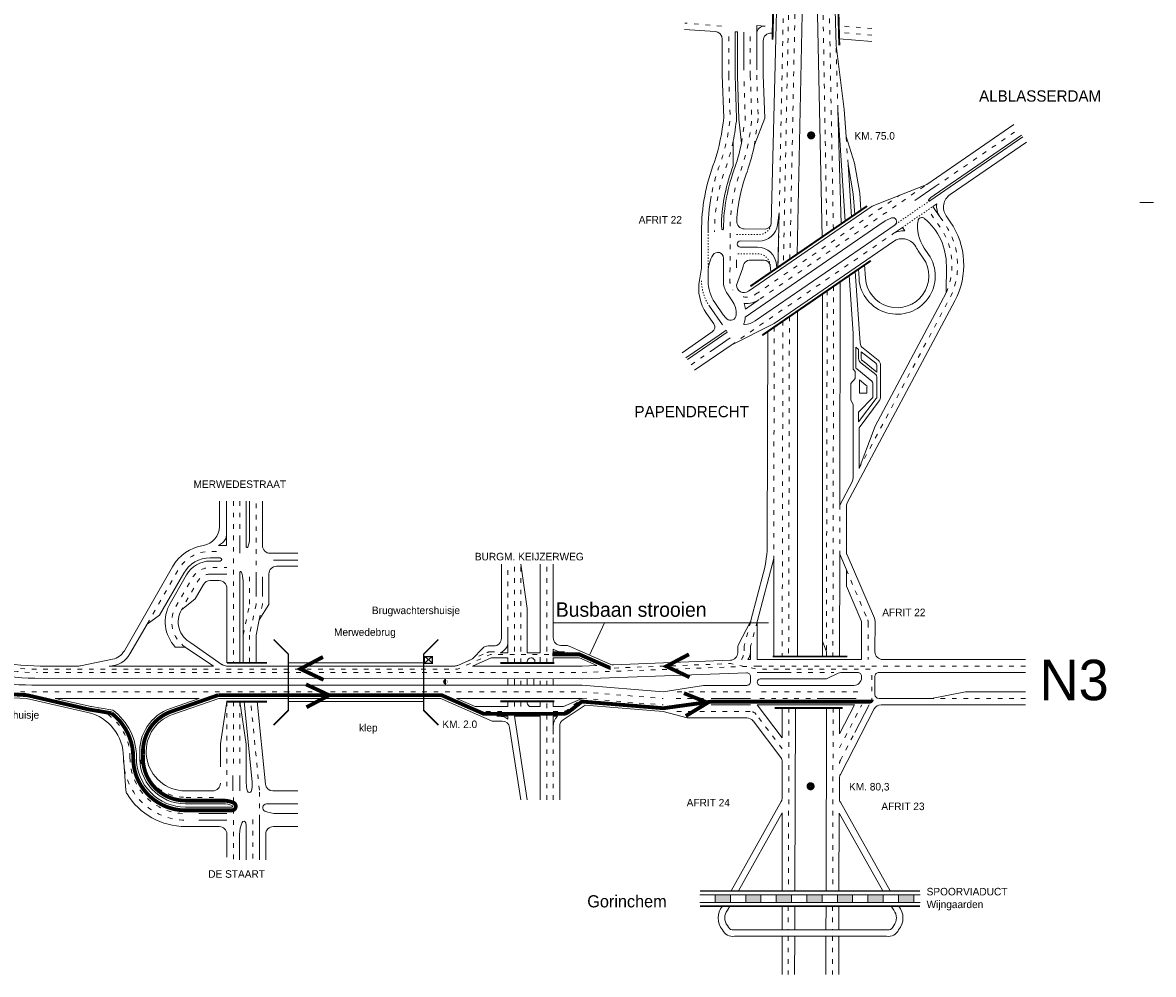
# Model space of a CAD drawing. Header units: metres. Extents: x 534 to 4683, y -2348 to -1526.
# Tile 5 of 6: x 4387 to 4683, y -2098 to -1849. Entities that reach past the tile are written whole.
import ezdxf

# ---------------------------------------------------------------- set-up
doc = ezdxf.new("R2010")
doc.units = ezdxf.units.M
doc.linetypes.add('ACAD_ISO03W100', pattern=[30, 12, -18])
doc.linetypes.add('DASHED2', pattern=[0.375, 0.25, -0.125])
for name, color, linetype, lineweight in [('Deelstreep 1-1', 8, 'DASHED2', 0), ('deelstrepen', 8, 'ACAD_ISO03W100', 0), ('Kader', 7, 'Continuous', 0), ('Kunstwerk', 7, 'Continuous', 0), ('RW-MARK', 7, 'Continuous', 0), ('Spoorweg solid', 7, 'Continuous', 0), ('Strooi NIET', 10, 'Continuous', 0), ('Strooi WEL', 90, 'Continuous', 0), ('Text', 7, 'Continuous', 0)]:
    doc.layers.add(name, color=color, linetype=linetype, lineweight=lineweight)

msp = doc.modelspace()

# ---------------------------------------------------------------- hatches: boundary and pattern name
at = {"layer": 'Spoorweg solid'}
h = msp.add_hatch(color=256, dxfattribs=at)
h.paths.add_polyline_path([(4572.16, -2077.35), (4568.16, -2077.35), (4568.16, -2079.35), (4572.16, -2079.35)])
h.paths.add_polyline_path([(4580.16, -2079.35), (4580.16, -2077.35), (4576.16, -2077.35), (4576.16, -2079.35)])
h.paths.add_polyline_path([(4584.16, -2077.35), (4584.16, -2079.35), (4588.16, -2079.35), (4588.16, -2077.35)])
h.paths.add_polyline_path([(4592.16, -2077.35), (4592.16, -2079.35), (4596.16, -2079.35), (4596.16, -2077.35)])
h.paths.add_polyline_path([(4600.16, -2077.35), (4600.16, -2079.35), (4604.16, -2079.35), (4604.16, -2077.35)])
h.paths.add_polyline_path([(4612.16, -2079.35), (4612.16, -2077.35), (4608.16, -2077.35), (4608.16, -2079.35)])
h.paths.add_polyline_path([(4616.16, -2077.35), (4616.16, -2079.35), (4620.16, -2079.35), (4620.16, -2077.35)])

# ---------------------------------------------------------------- linework, layer by layer
at = {"layer": 'Deelstreep 1-1', "linetype": 'ACAD_ISO03W100', "ltscale": 0.025}
for p, q in [((4624.35, -1895.48), (4615.26, -1901.73)), ((4617.22, -1902.44), (4625.16, -1896.98)), ((4566.31, -1903.6), (4566.31, -1914))]:
    msp.add_line(p, q, dxfattribs=at)
at = {"layer": 'Deelstreep 1-1', "linetype": 'ACAD_ISO03W100', "ltscale": 0.025, "flags": 128}
for points in [[(4573.77, -1904.34), (4579.55, -1904.34, 0.373797), (4582.81, -1901.5)], [(4582.56, -1912.35, 0.388632), (4579.27, -1909.34), (4573.74, -1909.34)]]:
    msp.add_lwpolyline(points, format="xyb", dxfattribs=at)
at = {"layer": 'Deelstreep 1-1', "linetype": 'ACAD_ISO03W100', "ltscale": 0.025}
msp.add_arc((4576.28, -1916.43), 11.7, 180, 214.5099, dxfattribs=at)
at = {"layer": 'deelstrepen', "linetype": 'ACAD_ISO03W100', "ltscale": 0.1}
for p, q in [((4587.54, -1837.85), (4586.03, -1911.93)), ((4587.73, -1910.76), (4589.23, -1837.85)), ((4596.26, -1837.85), (4597.43, -1904.09)), ((4599.12, -1902.92), (4597.93, -1837.85)), ((4586.09, -1841.67), (4584.64, -1912.88)), ((4569.8, -1849.71), (4560.24, -1848.91)), ((4609.23, -1850.34), (4600.53, -1849.61)), ((4571.71, -1862.63), (4571.71, -1851.2)), ((4577.36, -1862.64), (4577.36, -1851.29)), ((4609.23, -1852.04), (4600.58, -1851.31)), ((4600.28, -1871.64), (4599.82, -1854.74)), ((4579.06, -1862.58), (4579.43, -1873.89)), ((4602.95, -1885.95), (4602.45, -1878.58)), ((4579.95, -1921.2), (4623.58, -1891.21)), ((4578.75, -1919.97), (4616.46, -1894.04)), ((4597.5, -1919.03), (4597.29, -2014.91)), ((4599.19, -1917.86), (4598.99, -2014.91)), ((4585.9, -1927), (4585.71, -2014.91)), ((4587.6, -1925.83), (4587.4, -2014.91)), ((4583.63, -1928.56), (4583.49, -1989.18)), ((4561.84, -1938.46), (4566.95, -1934.94)), ((4441.96, -1974.22), (4441.96, -2016.56)), ((4443.66, -1974.22), (4443.66, -1983.86)), ((4447.9, -1994), (4447.9, -1974.22)), ((4513.86, -2008.46), (4513.86, -1990.71)), ((4515.56, -2016.6), (4515.56, -1990.71)), ((4517.25, -2016.6), (4517.25, -1990.71)), ((4524.03, -2016.6), (4524.03, -1990.71)), ((4446.2, -1994), (4446.2, -2001.28)), ((4447.9, -1998), (4447.9, -2001.28)), ((4449.59, -1998), (4449.59, -2001.28)), ((4444.51, -2009.28), (4446.2, -2001.28)), ((4447.9, -2001.28), (4446.2, -2009.28)), ((4448.73, -2005.28), (4449.59, -2001.28)), ((4579.16, -2005.71), (4577.45, -2012.23)), ((4446.2, -2009.28), (4446.2, -2016.56)), ((4500.77, -2017.23), (4508.39, -2013.86)), ((4509.2, -2013.69), (4510.4, -2013.69)), ((4529.49, -2013.86), (4531.67, -2014.82)), ((4456.37, -2019.1), (4390.68, -2019.1)), ((4533.32, -2019.1), (4579.14, -2017.4)), ((4649.4, -2017.4), (4579.14, -2017.4)), ((4589.55, -2019.1), (4599.28, -2019.1)), ((4517.25, -2022.45), (4517.25, -2020.7)), ((4522.34, -2022.45), (4522.34, -2020.7)), ((4524.03, -2022.45), (4524.03, -2020.71)), ((4533.32, -2024.19), (4554.54, -2025.92)), ((4577.44, -2024.19), (4556.54, -2024.19)), ((4440.27, -2026.73), (4440.27, -2050.13)), ((4443.66, -2026.73), (4443.66, -2044.13)), ((4448.79, -2049.97), (4446.51, -2026.73)), ((4517.25, -2028.05), (4517.25, -2026.68)), ((4524.03, -2052.45), (4524.03, -2026.68)), ((4533.32, -2025.88), (4554.54, -2027.61)), ((4565.14, -2025.88), (4556.54, -2025.88)), ((4565.14, -2027.61), (4556.54, -2027.61)), ((4605.09, -2025.88), (4579.14, -2025.88)), ((4587.48, -2028.38), (4587.35, -2076.35)), ((4599.06, -2028.38), (4598.93, -2076.35)), ((4600.72, -2038.85), (4606.55, -2027.59)), ((4508.12, -2029.31), (4513.86, -2029.31)), ((4577.32, -2029.3), (4556.54, -2029.3)), ((4585.72, -2039.08), (4578.91, -2030.1)), ((4525.73, -2052.45), (4525.73, -2035.67)), ((4600.96, -2042.08), (4604.71, -2034.84)), ((4436.79, -2051.83), (4429.43, -2051.83)), ((4448.79, -2057.63), (4448.79, -2049.97)), ((4447.1, -2057.63), (4447.1, -2068.18)), ((4587.3, -2080.35), (4587.29, -2086.55)), ((4598.89, -2080.35), (4598.88, -2086.55)), ((4587.29, -2088.22), (4587.26, -2098.22)), ((4598.87, -2088.22), (4598.85, -2098.22))]:
    msp.add_line(p, q, dxfattribs=at)
at = {"layer": 'deelstrepen', "linetype": 'ACAD_ISO03W100', "ltscale": 0.1, "flags": 128}
for points in [[(4571.71, -1862.63), (4572.08, -1873.8, -0.054066), (4569.68, -1885.21, 0.046747), (4567.13, -1894.25)], [(4577.36, -1862.64), (4577.73, -1873.94, -0.057357), (4575.05, -1887.01, 0.094673), (4572.06, -1903.49), (4572.06, -1908.64), (4572.03, -1916.03), (4572.03, -1916.85, 0.126781), (4572.77, -1918.86)], [(4572.86, -1879.88, -0.027372), (4571.29, -1885.78, 0.093929), (4568.01, -1903.59)], [(4628.67, -1919.57, 0.271904), (4626.65, -1901.8), (4623.92, -1897.83)], [(4605.86, -1965.65), (4629.99, -1920.27, 0.265246), (4628.07, -1901.19), (4627.04, -1899.7)], [(4419.36, -2006.42), (4427.49, -1992.23, -0.268837), (4435.91, -1987.35), (4438.1, -1987.35)], [(4429.37, -2012.46, -0.393623), (4426.89, -2001.84), (4431.18, -1994.35, -0.268837), (4435.91, -1991.6), (4440.27, -1991.6)], [(4435.91, -1993.3, 0.268837), (4432.65, -1995.19), (4428.36, -2002.68)], [(4456.37, -2024.19), (4388.49, -2024.19, -0.11557), (4361.85, -2017.94)], [(4525.73, -2029.35), (4528.24, -2029.35, 0.168762), (4529.48, -2028.92), (4533.32, -2025.88)]]:
    msp.add_lwpolyline(points, format="xyb", dxfattribs=at)
for points in [[(4575.07, -1880.35), (4576.04, -1874), (4575.67, -1862.69)], [(4579.43, -1873.89), (4578.45, -1880.79)], [(4625.81, -1891.73), (4647.4, -1876.89)], [(4572.38, -1933.27), (4579.19, -1928.58), (4614.63, -1904.22)], [(4531.63, -2019.1), (4480.04, -2019.1), (4454.68, -2019.1)], [(4531.63, -2024.19), (4480.04, -2024.19), (4454.68, -2024.19)], [(4605.53, -2024.19), (4579.14, -2024.19)], [(4441.96, -2026.73), (4441.96, -2044.13)], [(4649.4, -2025.89), (4624.78, -2025.89)], [(4441.96, -2051.83), (4441.96, -2068.18)]]:
    msp.add_lwpolyline(points, dxfattribs=at)
at = {"layer": 'deelstrepen', "linetype": 'ACAD_ISO03W100', "ltscale": 0.1}
msp.add_lwpolyline([(4600.78, -1975.21), (4600.77, -1988.09)], dxfattribs=at)
for points in [[(4602.52, -1992.16), (4608.11, -2005.33, -0.10082), (4608.27, -2006.12), (4608.26, -2015.71)], [(4577.47, -2005.71), (4575.76, -2012.23), (4575.75, -2013.41, -0.15414), (4575.02, -2015.71)], [(4404.26, -2027.94, -0.351626), (4414.88, -2041.41, 0.416706), (4429.43, -2056.08)]]:
    msp.add_lwpolyline(points, format="xyb", dxfattribs=at)
for centre, radius, start, end in [((4576.31, -1916.43), 4.3, 258.6849, 304.5099), ((4390.68, -1959.1), 60, 243.9197, 270), ((4509.2, -2015.69), 2, 90, 113.8704), ((4577.32, -2031.3), 2, 37.1511, 90), ((4429.43, -2039.83), 12, 175.9381, 270), ((4429.43, -2041.53), 16.25, 179.5129, 270), ((4602.74, -2043), 2, 152.6347, 179.7665)]:
    msp.add_arc(centre, radius, start, end, dxfattribs=at)
at = {"layer": 'Kader', "color": 253}
msp.add_line((4679.4, -1895.93), (4682.93, -1895.93), dxfattribs=at)
at = {"layer": 'Kunstwerk'}
for p, q in [((4456.37, -2016.56), (4491.8, -2016.56)), ((4456.37, -2026.73), (4491.8, -2026.73))]:
    msp.add_line(p, q, dxfattribs=at)
for points, const_width in [([(4583.49, -1840.5), (4583.17, -1853.26)], 0.5), ([(4600.35, -1842.78), (4600.67, -1854.72)], 0.5), ([(4577.39, -1917.87), (4607.95, -1896.85)], 0.5), ([(4580.47, -1930.73), (4608.92, -1911.17)], 0.5), ([(4452.5, -2032.86), (4456.37, -2028.99), (4456.37, -2014.3), (4452.5, -2010.43)], 0.4), ([(4495.67, -2010.43), (4491.8, -2014.3), (4491.8, -2028.99), (4495.67, -2032.86)], 0.4), ([(4440.27, -2016.56), (4450.74, -2016.56)], 0.5), ([(4511.86, -2016.6), (4526.03, -2016.6)], 0.5), ([(4602.74, -2014.91), (4583.2, -2014.91)], 0.5), ([(4450.74, -2026.73), (4440.12, -2026.73)], 0.5), ([(4511.86, -2026.68), (4526.03, -2026.68)], 0.5), ([(4601.57, -2028.38), (4583.72, -2028.38)], 0.5), ([(4564.16, -2080.35), (4621.81, -2080.35)], 0.4)]:
    msp.add_lwpolyline(points, dxfattribs=dict(at, const_width=const_width))
msp.add_lwpolyline([(4564.16, -2076.35, 0.4, 0.4, 0), (4621.81, -2076.35, 0.4, 0.4, 0)], format="xyseb", dxfattribs=at)
at = {"layer": 'RW-MARK'}
for p, q in [((4584.41, -1837.85), (4582.81, -1901.5)), ((4568.15, -1851.12), (4560.13, -1850.6)), ((4581.22, -1849.69), (4579.06, -1849.51)), ((4579.06, -1861.11), (4579.06, -1849.51)), ((4570.02, -1862.63), (4570.02, -1853.12)), ((4573.41, -1862.64), (4573.41, -1851.23)), ((4573.41, -1851.23), (4573.97, -1851.23)), ((4573.97, -1862.75), (4573.97, -1851.23)), ((4575.67, -1861.22), (4575.67, -1851.3)), ((4580.75, -1862.52), (4580.75, -1853.53)), ((4583.21, -1851.56), (4582.92, -1851.53)), ((4609.23, -1853.74), (4600.62, -1853.02)), ((4570.02, -1862.57), (4570.4, -1873.69)), ((4573.97, -1862.75), (4574.34, -1874.06)), ((4580.75, -1862.52), (4581.13, -1873.83)), ((4575.07, -1880.35), (4574.34, -1874.06)), ((4581.13, -1873.83), (4578.45, -1880.79)), ((4572.9, -1886.3), (4572.86, -1879.88)), ((4624.35, -1895.48), (4648.72, -1878.72)), ((4625.5, -1894), (4648.39, -1878.26)), ((4629.7, -1893.86), (4649.71, -1880.1)), ((4623.58, -1891.2), (4609.32, -1896.89)), ((4625.81, -1891.73), (4620.44, -1895.42)), ((4576.86, -1919.2), (4609.32, -1896.89)), ((4625.16, -1896.98), (4626.2, -1896.27)), ((4627.04, -1899.7), (4625.16, -1896.98)), ((4584.5, -1901.74), (4584.93, -1898.64)), ((4584.93, -1898.64), (4584.56, -1912.94)), ((4629.73, -1900.96), (4628.67, -1899.42)), ((4564.58, -1903.59), (4564.58, -1913.16)), ((4581.23, -1902.88), (4575.79, -1902.84)), ((4578.63, -1926.91), (4615.26, -1901.73)), ((4614.63, -1904.22), (4617.22, -1902.44)), ((4617.85, -1903.35), (4617.22, -1902.44)), ((4574.73, -1906), (4579.55, -1906.04)), ((4583.63, -1927.59), (4614.89, -1906.1)), ((4620.44, -1907.12), (4620.75, -1907.57)), ((4579.27, -1907.64), (4574.73, -1907.6)), ((4564.58, -1913.16), (4564.02, -1916.31)), ((4570.33, -1910.49), (4570.33, -1916.97)), ((4573.73, -1917.55), (4575.43, -1913)), ((4577.43, -1911), (4580.96, -1911.04)), ((4582.56, -1912.35), (4582.72, -1914.2)), ((4584.25, -1912.2), (4584.33, -1913.09)), ((4628.67, -1919.57), (4628.72, -1912.5)), ((4566.31, -1914), (4566.31, -1916.47)), ((4600.89, -1916.69), (4600.77, -1975.23)), ((4568.05, -1922.11), (4570.29, -1925.37)), ((4571.37, -1919.82), (4572.64, -1921.68)), ((4579.71, -1921.37), (4576.11, -1923.84)), ((4596.23, -1919.89), (4596.23, -2014.91)), ((4630.93, -1921.71), (4602.77, -1974.66)), ((4610.05, -1954.58), (4628.67, -1919.57)), ((4565.9, -1924.99), (4567.79, -1927.74)), ((4566.64, -1923.06), (4570.04, -1928.01)), ((4589.73, -1924.36), (4589.73, -2014.91)), ((4583.63, -1927.59), (4572.38, -1933.27)), ((4559.48, -1935.28), (4567.41, -1929.83)), ((4560.88, -1937.05), (4571.32, -1929.87)), ((4571.01, -1929.41), (4571.32, -1929.87)), ((4581.93, -1929.73), (4581.8, -1985.35)), ((4604.26, -1939.6), (4604.26, -1930.26)), ((4562.77, -1939.87), (4572.38, -1933.27)), ((4566.95, -1934.94), (4572.06, -1931.43)), ((4604.96, -1938.99), (4604.96, -1933.87)), ((4605.73, -1934.48), (4604.96, -1933.87)), ((4605.73, -1936.81), (4605.73, -1934.48)), ((4610.23, -1938.03), (4606.44, -1935.03)), ((4606.44, -1936.81), (4606.44, -1935.03)), ((4604.26, -1939.6), (4604.79, -1940.2)), ((4609.2, -1942.74), (4605.23, -1939.54)), ((4610.23, -1941.04), (4606.27, -1937.91)), ((4610.49, -1940.35), (4606.71, -1937.36)), ((4610.49, -1938.58), (4610.49, -1940.35)), ((4611.48, -1938.58), (4611.48, -1946.85)), ((4603.67, -1943.37), (4604.79, -1942.09)), ((4604.79, -1940.2), (4604.79, -1942.09)), ((4605.95, -1945.87), (4605.95, -1942.42)), ((4607.66, -1943.76), (4605.95, -1942.42)), ((4610.49, -1941.59), (4610.49, -1946.85)), ((4603.67, -1947.7), (4603.67, -1943.37)), ((4607.92, -1944.32), (4607.92, -1945.87)), ((4609.47, -1943.29), (4609.47, -1947.06)), ((4604.26, -1948.86), (4603.67, -1947.7)), ((4609.47, -1947.06), (4605.73, -1950.84)), ((4610.36, -1947.27), (4605.73, -1953.43)), ((4611.15, -1947.86), (4605.86, -1955.01)), ((4607.92, -1945.87), (4605.95, -1945.87)), ((4611.15, -1947.86), (4606.38, -1954.31)), ((4604.26, -1968.16), (4604.26, -1948.86)), ((4605.73, -1950.84), (4605.73, -1953.43)), ((4605.86, -1965.65), (4610.05, -1954.58)), ((4605.86, -1955.01), (4605.86, -1965.65)), ((4600.77, -1975.23), (4604.03, -1969.1)), ((4440.14, -1985.78), (4440.14, -1974.22)), ((4445.35, -1974.22), (4445.35, -1986.14)), ((4446.2, -1974.22), (4446.2, -1983.9)), ((4449.59, -1985.86), (4449.59, -1974.22)), ((4602.53, -1975.6), (4602.52, -1987.46)), ((4443.66, -1983.86), (4443.66, -1987.86)), ((4438.1, -1985.78), (4440.14, -1985.78)), ((4451.59, -1987.86), (4458.85, -1987.86)), ((4452.47, -1989.62), (4458.85, -1989.62)), ((4583.49, -1989.18), (4579.23, -2005.46)), ((4583.49, -1989.18), (4583.49, -2014.91)), ((4600.77, -1988.09), (4600.75, -2014.91)), ((4600.77, -1988.09), (4602.52, -1992.16)), ((4602.69, -1988.25), (4609.86, -2004.9)), ((4443.66, -1992.81), (4443.66, -2016.56)), ((4453.29, -1991.26), (4458.85, -1991.26)), ((4512.16, -2010.14), (4512.16, -1990.71)), ((4517.25, -1990.71), (4518.95, -2002.33)), ((4522.34, -2013.95), (4522.34, -1990.71)), ((4525.73, -2009.99), (4525.73, -1990.71)), ((4580.82, -1992.89), (4577.52, -2005.49)), ((4602.52, -1992.16), (4602.52, -1996.45)), ((4435.91, -1993.3), (4440.27, -1993.3)), ((4444.51, -1995.05), (4444.51, -2016.56)), ((4447.9, -1998), (4447.9, -1994)), ((4449.59, -1998), (4449.59, -1994)), ((4451.29, -1993.26), (4451.29, -2001.28)), ((4602.52, -1996.45), (4606.35, -2005.33)), ((4428.36, -2002.68), (4431.98, -1999.78)), ((4448.73, -2005.28), (4451.29, -2001.28)), ((4422.66, -2004.08), (4419.36, -2006.42)), ((4518.95, -2013.95), (4518.95, -2002.33)), ((4447.9, -2009.28), (4448.73, -2005.28)), ((4577.36, -2005.91), (4574.29, -2011.8)), ((4579.16, -2005.96), (4579.14, -2015.71)), ((4606.51, -2006.12), (4606.5, -2015.71)), ((4610.03, -2005.69), (4610.02, -2013.71)), ((4447.9, -2009.28), (4447.9, -2016.56)), ((4513.86, -2008.46), (4513.86, -2013.95)), ((4596.23, -2010.93), (4597.35, -2013.7)), ((4429.37, -2012.46), (4426.76, -2012.46)), ((4429.37, -2012.46), (4436.74, -2017.4)), ((4430.8, -2011.34), (4439.07, -2017.05)), ((4504.58, -2015.55), (4507.27, -2012.75)), ((4508.71, -2012.14), (4510.16, -2012.14)), ((4525.73, -2013.69), (4525.73, -2012.96)), ((4528.68, -2013.69), (4525.73, -2013.69)), ((4529.07, -2011.99), (4527.73, -2011.99)), ((4540.63, -2016.92), (4529.88, -2012.16)), ((4574.06, -2012.72), (4574.06, -2013.92)), ((4577.45, -2012.23), (4577.44, -2015.71)), ((4597.35, -2013.7), (4597.35, -2014.91)), ((4401.94, -2017.36), (4410.35, -2015.61)), ((4493.88, -2015.12), (4492.09, -2016.56)), ((4493.93, -2016.49), (4492.18, -2015.03)), ((4504.58, -2015.55), (4500.77, -2017.23)), ((4511.82, -2013.95), (4513.86, -2013.95)), ((4513.86, -2016.6), (4513.86, -2015.24)), ((4518.95, -2013.95), (4522.34, -2013.95)), ((4518.95, -2016.6), (4518.95, -2016.24)), ((4522.34, -2016.86), (4522.34, -2015.12)), ((4525.73, -2016.6), (4525.73, -2015.24)), ((4541.52, -2017.09), (4572.13, -2015.91)), ((4577.44, -2015.71), (4576.72, -2015.71)), ((4606.5, -2015.71), (4579.14, -2015.71)), ((4649.4, -2015.71), (4612.02, -2015.71)), ((4401.51, -2017.4), (4391.4, -2017.4)), ((4436.74, -2017.4), (4409.42, -2017.4)), ((4491.8, -2017.4), (4440.21, -2017.4)), ((4499.96, -2017.4), (4491.8, -2017.4)), ((4533.28, -2017.4), (4504.57, -2017.4)), ((4576.41, -2019.2), (4533.31, -2020.72)), ((4533.36, -2017.4), (4537.19, -2017.26)), ((4579.14, -2019.1), (4588.06, -2019.1)), ((4649.4, -2019.14), (4611.02, -2019.1)), ((4491.8, -2022.44), (4389.22, -2022.39)), ((4491.8, -2020.68), (4389.95, -2020.57)), ((4533.24, -2020.72), (4491.8, -2020.68)), ((4533.33, -2022.46), (4491.8, -2022.44)), ((4513.86, -2022.45), (4513.86, -2020.7)), ((4515.56, -2022.45), (4515.56, -2020.7)), ((4518.95, -2022.45), (4518.95, -2020.7)), ((4520.64, -2022.45), (4520.64, -2020.7)), ((4525.73, -2022.45), (4525.73, -2020.71)), ((4533.32, -2022.45), (4554.54, -2024.19)), ((4554.54, -2024.19), (4565.14, -2022.47)), ((4576.44, -2022.48), (4565.14, -2022.47)), ((4577.44, -2020.2), (4577.44, -2021.48)), ((4597.35, -2020.77), (4579.96, -2020.75)), ((4604.5, -2022.48), (4579.96, -2022.47)), ((4610.02, -2020.1), (4610.02, -2024.88)), ((4624.82, -2025.88), (4633.74, -2024.19)), ((4633.74, -2024.19), (4649.4, -2024.19)), ((4387.77, -2025.88), (4403.88, -2029.6)), ((4432.98, -2025.88), (4395.33, -2025.88)), ((4426.03, -2030.11), (4438.13, -2025.88)), ((4491.8, -2025.88), (4438.13, -2025.88)), ((4438.57, -2037.83), (4440.27, -2026.73)), ((4443.66, -2026.73), (4445.35, -2037.92)), ((4446.87, -2047.8), (4444.8, -2026.73)), ((4450.34, -2048.33), (4448.22, -2026.73)), ((4495.86, -2025.88), (4491.8, -2025.88)), ((4496.67, -2026.05), (4509.72, -2031.83)), ((4500.38, -2025.88), (4505.27, -2028.05)), ((4533.32, -2025.88), (4500.38, -2025.88)), ((4505.27, -2028.05), (4513.86, -2028.05)), ((4513.86, -2028.05), (4513.86, -2026.68)), ((4515.56, -2028.05), (4515.56, -2026.68)), ((4518.95, -2027.05), (4518.95, -2026.68)), ((4522.34, -2028.05), (4519.95, -2028.05)), ((4525.73, -2028.05), (4525.73, -2026.68)), ((4528.32, -2031.52), (4534.13, -2027.64)), ((4533.32, -2025.88), (4528.43, -2028.05)), ((4534.13, -2027.64), (4554.54, -2029.31)), ((4567.14, -2025.9), (4577.44, -2025.9)), ((4567.14, -2027.61), (4577.44, -2027.61)), ((4585.72, -2036.26), (4579.14, -2027.58)), ((4604.64, -2027.58), (4579.14, -2027.58)), ((4585.72, -2036.26), (4585.72, -2028.38)), ((4589.17, -2028.38), (4589.04, -2076.35)), ((4596.2, -2025.88), (4605.09, -2025.88)), ((4597.36, -2028.38), (4597.24, -2076.35)), ((4600.69, -2035.21), (4604.64, -2027.58)), ((4600.69, -2028.38), (4600.69, -2035.21)), ((4600.95, -2045.81), (4609.82, -2028.66)), ((4604.71, -2034.84), (4608.46, -2027.6)), ((4611.02, -2025.88), (4624.82, -2025.88)), ((4649.4, -2027.58), (4611.6, -2027.58)), ((4510.97, -2030.57), (4513.86, -2030.57)), ((4513.86, -2030.57), (4513.86, -2031.3)), ((4515.56, -2030.57), (4522.34, -2030.57)), ((4515.56, -2030.57), (4518.95, -2052.45)), ((4522.34, -2052.45), (4522.34, -2030.57)), ((4554.54, -2029.31), (4560.84, -2031)), ((4576.47, -2031), (4560.84, -2031)), ((4509.72, -2031.83), (4512.34, -2031.83)), ((4514.32, -2033.52), (4517.25, -2052.45)), ((4522.34, -2051.23), (4522.34, -2031.87)), ((4527.43, -2052.45), (4527.43, -2033.18)), ((4585.32, -2041.36), (4578.07, -2031.79)), ((4445.35, -2037.92), (4445.35, -2048.08)), ((4413.18, -2041.4), (4413.83, -2050)), ((4585.72, -2051.92), (4585.72, -2042.57)), ((4441.83, -2046.13), (4441.83, -2050.13)), ((4443.66, -2046.13), (4443.66, -2050.13)), ((4600.7, -2052.12), (4600.72, -2046.72)), ((4436.57, -2050.13), (4429.43, -2050.13)), ((4458.85, -2050.13), (4452.33, -2050.13)), ((4450.63, -2053.53), (4458.85, -2053.53)), ((4572.31, -2076.35), (4585.46, -2052.9)), ((4613.99, -2076.35), (4600.96, -2053.11)), ((4440.27, -2056.08), (4432.91, -2056.08)), ((4440.27, -2057.78), (4432.91, -2057.78)), ((4448.79, -2057.63), (4448.79, -2068.18)), ((4453.35, -2056.08), (4458.85, -2056.08)), ((4585.71, -2055.92), (4585.71, -2076.35)), ((4600.64, -2056), (4600.59, -2076.35)), ((4438.27, -2059.48), (4429.43, -2059.48)), ((4445.3, -2059.53), (4445.3, -2068.18)), ((4452.44, -2059.48), (4458.85, -2059.48)), ((4443.61, -2061.53), (4443.61, -2068.18)), ((4450.44, -2061.48), (4450.44, -2068.18)), ((4568.16, -2077.35), (4568.16, -2079.35)), ((4572.16, -2077.35), (4572.16, -2079.35)), ((4576.16, -2077.35), (4576.16, -2079.35)), ((4580.16, -2077.35), (4580.16, -2079.35)), ((4584.16, -2077.35), (4584.16, -2079.35)), ((4588.16, -2077.35), (4588.16, -2079.35)), ((4592.16, -2077.35), (4592.16, -2079.35)), ((4596.16, -2077.35), (4596.16, -2079.35)), ((4600.16, -2077.35), (4600.16, -2079.35)), ((4604.16, -2077.35), (4604.16, -2079.35)), ((4608.16, -2077.35), (4608.16, -2079.35)), ((4612.16, -2077.35), (4612.16, -2079.35)), ((4616.16, -2077.35), (4616.16, -2079.35)), ((4620.16, -2077.35), (4620.16, -2079.35)), ((4585.7, -2080.35), (4585.7, -2086.55)), ((4589, -2080.35), (4588.98, -2086.55)), ((4597.19, -2080.35), (4597.18, -2086.55)), ((4600.59, -2080.35), (4600.57, -2086.55)), ((4613.31, -2086.55), (4572.99, -2086.55)), ((4613.04, -2088.22), (4573.26, -2088.22)), ((4585.7, -2088.22), (4585.7, -2098.22)), ((4588.98, -2088.22), (4588.96, -2098.22)), ((4597.18, -2088.22), (4597.16, -2098.22)), ((4600.57, -2088.22), (4600.55, -2098.22))]:
    msp.add_line(p, q, dxfattribs=at)
at = {"layer": 'RW-MARK', "linetype": 'ACAD_ISO03W100', "ltscale": 0.35}
msp.add_line((4573.73, -1910.96), (4573.73, -1913), dxfattribs=at)
at = {"layer": 'RW-MARK', "linetype": 'ACAD_ISO03W100', "ltscale": 0.5}
for p, q in [((4522.34, -2028.05), (4522.34, -2026.68)), ((4528.43, -2028.05), (4525.73, -2028.05)), ((4525.73, -2030.57), (4526.86, -2030.57)), ((4525.73, -2030.57), (4525.73, -2035.29)), ((4438.57, -2037.83), (4438.57, -2048.13)), ((4440.27, -2061.48), (4440.27, -2068.18))]:
    msp.add_line(p, q, dxfattribs=at)
at = {"layer": 'RW-MARK', "flags": 128}
for points in [[(4573.41, -1862.64), (4573.78, -1873.85, -0.027372), (4572.86, -1879.88)], [(4567.13, -1894.25, 0.046747), (4566.31, -1903.6)]]:
    msp.add_lwpolyline(points, format="xyb", dxfattribs=at)
for points in [[(4623.58, -1891.21), (4646.41, -1875.51)], [(4576.05, -1925.95), (4612.2, -1901.09)], [(4560.5, -1936.63), (4569.18, -1930.66), (4571.01, -1929.41)]]:
    msp.add_lwpolyline(points, dxfattribs=at)
at = {"layer": 'RW-MARK'}
for points in [[(4410.35, -2015.61, 0.214593), (4413.41, -2013.39), (4426.02, -1991.39, -0.22663), (4434.1, -1985.8, 0.368361), (4438.31, -1980.86), (4438.31, -1974.22)], [(4422.66, -2004.08), (4428.97, -1993.08, -0.268837), (4435.91, -1989.05), (4438.51, -1989.05)], [(4425.41, -2000.99), (4429.7, -1993.5, -0.268837), (4435.91, -1989.9), (4438.51, -1989.9)], [(4431.98, -1999.78), (4434.13, -1996.04, -0.268837), (4435.91, -1995), (4438.27, -1995, -0.414214), (4440.27, -1997), (4440.27, -2016.56)], [(4409.42, -2017.4, 0.268837), (4414.88, -2014.24), (4419.36, -2006.42)], [(4606.5, -2020.48), (4606.5, -2020.1, 0.414214), (4605.5, -2019.1), (4601.11, -2019.1, 0.115071), (4600.4, -2019.27), (4597.35, -2020.77)], [(4432.98, -2025.88), (4425.47, -2028.51, 0.338468), (4417.46, -2040.68, 0.435133), (4429.43, -2053.53), (4439.3, -2053.53, -0.099454), (4441.62, -2054, -0.819085), (4441.54, -2054.38), (4429.43, -2054.38, -0.416706), (4416.58, -2041.42, 0.238318), (4410.42, -2028.97), (4404.26, -2027.94), (4395.33, -2025.88)], [(4573.26, -2088.22, -0.340206), (4570.09, -2086.51, -0.36489), (4570.07, -2080.35)], [(4572.99, -2086.55, -0.340206), (4571.64, -2085.82), (4571.39, -2085.42, -0.36489), (4571.37, -2081.43), (4572.01, -2080.35)], [(4613.04, -2088.22, 0.340206), (4616.21, -2086.51, 0.36489), (4616.23, -2080.35)], [(4613.31, -2086.55, 0.340206), (4614.66, -2085.82), (4614.91, -2085.42, 0.36489), (4614.93, -2081.43), (4614.29, -2080.35)]]:
    msp.add_lwpolyline(points, format="xyb", dxfattribs=at)
at = {"layer": 'RW-MARK', "const_width": 0.339, "flags": 128}
msp.add_lwpolyline([(4492.01, -2016.7), (4494.1, -2016.7), (4494.1, -2014.92), (4492.01, -2014.92)], close=True, dxfattribs=at)
at = {"layer": 'RW-MARK'}
for points in [[(4504.57, -2017.4), (4509.46, -2015.24), (4513.86, -2015.24)], [(4537.19, -2017.26), (4532.63, -2015.24), (4525.73, -2015.24)], [(4574.25, -2076.35), (4585.71, -2055.92)], [(4612.05, -2076.35), (4600.64, -2056)], [(4564.16, -2077.35), (4621.81, -2077.35)], [(4564.16, -2079.35), (4621.81, -2079.35)]]:
    msp.add_lwpolyline(points, dxfattribs=at)
for centre, radius, start, end in [((4581.06, -1851.68), 2, 85.2069, 180), ((4568.02, -1853.12), 2, 0, 86.2592), ((4582.75, -1853.53), 2, 85.2069, 180), ((4516.58, -1868.45), 54.07, 341.8954, 354.4386), ((4518.28, -1868.45), 58.02, 341.8954, 348.167), ((4520.46, -1869.03), 59.17, 341.7763, 348.5333), ((4614.91, -1903.42), 50.33, 158.8338, 180.1906), ((4616.63, -1903.15), 46.86, 158.9365, 177.8333), ((4616.65, -1903.15), 46.32, 158.9079, 179.638), ((4616.65, -1903.15), 42.93, 158.9079, 176.7649), ((4624.23, -1895.32), 0.2, 135.0444, 304.5099), ((4631.17, -1902.24), 10, 124.5099, 135.0444), ((4631.97, -1897.15), 4, 124.5099, 214.596), ((4631.16, -1896.86), 5, 173.142, 214.596), ((4575.8, -1901.6), 6, 177.8333, 192.474), ((4575.79, -1900.84), 2, 176.7649, 270), ((4617.87, -1909.33), 10, 110.685, 124.5099), ((4614.69, -1900.91), 1, 304.5099, 110.685), ((4622.28, -1900.84), 1, 50.4867, 171.0797), ((4612.76, -1912.39), 15.96, 359.5971, 50.4867), ((4613.27, -1912.32), 20, 331.995, 34.596), ((4570.13, -1902.85), 0.2, 192.474, 359.638), ((4579.55, -1901.04), 5, 270, 351.9824), ((4581.23, -1901.28), 1.6, 270, 351.9824), ((4617.46, -1908.34), 5, 85.6047, 124.5099), ((4574.73, -1906.8), 0.8, 90, 270), ((4617.15, -1909.4), 4, 34.617, 124.5099), ((4574.31, -1914), 8, 147.3353, 180), ((4568.83, -1910.49), 1.5, 0, 147.3353), ((4579.27, -1912.64), 5, 5.0491, 90), ((4577.43, -1913), 2, 90, 180), ((4580.96, -1912.64), 1.6, 5.0491, 90), ((4575.54, -1918.36), 11.7, 169.9226, 214.5099), ((4576.31, -1916.47), 10, 180, 214.5099), ((4576.31, -1916.43), 6, 185.2182, 214.5099), ((4567.7, -1925.08), 6, 357.389, 34.5099), ((4576.31, -1916.43), 6, 264.7936, 304.5099), ((4567.7, -1925.08), 8.5, 8.378, 18.3968), ((4566.56, -1928.59), 1.5, 304.5099, 34.5099), ((4575.23, -1921.97), 6, 214.5099, 227.5552), ((4572.19, -1925.29), 1.5, 227.5552, 357.389), ((4575.85, -1927.73), 0.2, 159.1039, 276.1484), ((4570.06, -1925.52), 6, 339.1039, 355.9588), ((4575.23, -1921.97), 6, 276.1484, 304.5099), ((4607.14, -1936.81), 1.41, 180, 231.7063), ((4607.14, -1936.81), 0.706, 180, 231.7063), ((4605.67, -1938.99), 0.706, 180, 231.7063), ((4609.79, -1938.58), 0.706, 0, 51.7063), ((4609.79, -1938.58), 1.7, 0, 51.7063), ((4608.76, -1943.29), 0.706, 0, 51.7063), ((4609.79, -1941.59), 0.706, 0, 51.7063), ((4607.22, -1944.32), 0.706, 0, 51.7063), ((4609.79, -1946.85), 0.706, 323.5018, 0), ((4609.79, -1946.85), 1.7, 323.5018, 0), ((4602.26, -1968.16), 2, 331.995, 0), ((4602.26, -1968.16), 2, 331.995, 0), ((4604.53, -1975.6), 2, 151.995, 179.9558), ((4604.53, -1975.6), 2, 151.995, 179.9558), ((4604.53, -1975.6), 2, 151.995, 179.9558), ((4436.53, -1982.24), 3.88, 293.8674, 328.6042), ((4438.14, -1983.22), 2, 328.6042, 0), ((4440.2, -1983.9), 6, 337.2816, 0), ((4445.55, -1986.14), 0.2, 180, 337.2816), ((4451.59, -1985.86), 2, 180, 270), ((4551.8, -1985.29), 30, 345.315, 359.8728), ((4438.51, -1989.48), 0.425, 270, 90), ((4604.52, -1987.46), 2, 179.9558, 203.3181), ((4604.52, -1987.46), 2, 179.9558, 203.3181), ((4443.86, -1992.81), 0.2, 22.7184, 180), ((4438.51, -1995.05), 6, 0, 22.7184), ((4453.29, -1993.26), 2, 90, 180), ((4433.83, -2005.81), 9.7, 150.1898, 223.2205), ((4433.83, -2005.81), 6.3, 150.1898, 241.2722), ((4608.03, -2005.69), 2, 359.9558, 23.3181), ((4575.59, -2004.98), 2, 332.4395, 345.315), ((4581.16, -2005.97), 2, 165.315, 179.8728), ((4604.51, -2006.12), 2, 359.9558, 23.3181), ((4510.16, -2010.14), 2, 270, 0), ((4527.73, -2009.99), 2, 180, 270), ((4391.4, -1957.4), 60, 244.0162, 270), ((4508.71, -2014.14), 2, 90, 136.0673), ((4510.25, -2010.4), 3.88, 293.8674, 328.6042), ((4511.86, -2011.38), 2, 328.6042, 0), ((4528.03, -2009.69), 4, 234.8223, 270), ((4572.06, -2013.91), 2, 272.2008, 359.8728), ((4576.06, -2012.72), 2, 152.4395, 179.8728), ((4573.45, -2013.41), 4, 324.8223, 359.8728), ((4612.02, -2013.71), 2, 179.9558, 270), ((4389.25, -1962.39), 60, 243.7442, 269.9722), ((4390.02, -1960.57), 60, 243.859, 269.9399), ((4519.95, -2016.24), 1, 90, 180), ((4519.95, -2016.24), 1, 338.6761, 90), ((4387.77, -1965.88), 60, 243.5337, 270), ((4401.51, -2015.4), 2, 270, 282.4637), ((4440.21, -2015.4), 2, 235.3823, 270), ((4499.96, -2015.4), 2, 270, 293.8704), ((4533.28, -2015.4), 2, 270, 272.2008), ((4541.44, -2015.09), 2, 246.1296, 272.2008), ((4576.44, -2020.2), 1, 0, 92.0219), ((4611.02, -2020.1), 1, 89.9399, 180), ((4533.24, -2018.72), 2, 269.9399, 272.0219), ((4576.44, -2021.48), 1, 269.9722, 0), ((4580, -2021.61), 0.861, 92.5647, 267.4353), ((4604.5, -2020.48), 2, 269.9722, 0), ((4611.02, -2024.88), 1, 180, 270), ((4495.86, -2027.88), 2, 66.1296, 90), ((4519.95, -2027.05), 1, 180, 270), ((4611.6, -2029.58), 2, 90, 152.6347), ((4401.18, -2041.29), 12, 359.5129, 77.0049), ((4429.43, -2039.83), 10.3, 109.2646, 270), ((4511.56, -2034.57), 4, 54.8223, 90), ((4529.43, -2033.18), 2, 123.7093, 180), ((4576.47, -2033), 2, 37.1511, 90), ((4512.34, -2033.83), 2, 8.8072, 90), ((4583.72, -2042.57), 2, 359.97, 37.1511), ((4602.72, -2046.73), 2, 152.6347, 179.7665), ((4453.35, -2048.08), 8, 180, 195.5516), ((4440.9, -2048.38), 6, 341.8773, 5.6057), ((4452.33, -2048.13), 2, 185.6057, 270), ((4415.82, -2049.85), 2, 184.2761, 211.4156), ((4429.43, -2041.53), 17.95, 211.4156, 270), ((4446.13, -2050.09), 0.5, 195.5516, 341.8773), ((4583.72, -2051.92), 2, 330.7148, 359.97), ((4602.7, -2052.13), 2, 179.7665, 209.2852), ((4450.63, -2054.53), 1, 90, 247.1358), ((4451.61, -2061.53), 8, 156.7234, 180), ((4444.72, -2058.57), 0.5, 10.0922, 156.7234), ((4453.35, -2048.08), 8, 247.1358, 270), ((4439.3, -2059.53), 6, 0, 10.0922), ((4452.44, -2061.48), 2, 90, 180)]:
    msp.add_arc(centre, radius, start, end, dxfattribs=at)
at = {"layer": 'RW-MARK', "ltscale": 0.35}
msp.add_arc((4575.73, -1917.55), 2, 180, 304.5099, dxfattribs=at)
at = {"layer": 'RW-MARK', "ltscale": 0.1}
msp.add_arc((4529.07, -2013.99), 2, 66.1296, 90, dxfattribs=at)
at = {"layer": 'RW-MARK', "linetype": 'ACAD_ISO03W100', "ltscale": 0.5}
msp.add_arc((4529.73, -2033.35), 4, 135.9635, 180, dxfattribs=at)
at = {"layer": 'RW-MARK', "ltscale": 0.5}
for centre, start, end in [((4436.57, -2048.13), 270, 0), ((4438.27, -2061.48), 0, 90)]:
    msp.add_arc(centre, 2, start, end, dxfattribs=at)
at = {"layer": 'Spoorweg solid'}
for p, q in [((4589.6, -1909.47), (4591.13, -1837.85)), ((4594.81, -1837.85), (4596.14, -1904.98)), ((4599.37, -1837.85), (4599.82, -1854.74)), ((4599.82, -1854.74), (4601.97, -1871.52)), ((4601.15, -1901.53), (4600.28, -1871.64)), ((4600.28, -1871.64), (4602.25, -1900.77)), ((4601.97, -1871.52), (4602.45, -1878.58)), ((4604.63, -1885.65), (4602.45, -1878.58)), ((4602.95, -1885.95), (4603.88, -1899.65)), ((4603.23, -1915.09), (4604.26, -1930.26)), ((4604.85, -1913.97), (4606.12, -1932.69)), ((4610.84, -1937.25), (4606.88, -1934.12))]:
    msp.add_line(p, q, dxfattribs=at)
for points in [[(4602.95, -1885.95), (4604.33, -1893.67), (4604.7, -1899.09)], [(4604.63, -1885.65), (4606.02, -1893.46), (4606.32, -1897.97)]]:
    msp.add_lwpolyline(points, dxfattribs=at)
for points in [[(4605.67, -1913.41), (4605.83, -1915.88, 1.311916), (4624.04, -1909.52), (4622.94, -1907.92, -0.192286), (4621.29, -1900.69)], [(4607.3, -1912.29), (4607.53, -1915.76, 1.311916), (4622.64, -1910.48), (4621.54, -1908.89, -0.032721), (4620.75, -1907.57)]]:
    msp.add_lwpolyline(points, format="xyb", dxfattribs=at)
msp.add_arc((4608.12, -1932.55), 2, 183.882, 231.7063, dxfattribs=at)
at = {"layer": 'Strooi NIET', "linetype": 'ACAD_ISO03W100', "ltscale": 0.1, "flags": 128}
for points, format in [([(4004.53, -1780.03), (4003.41, -1789.05), (4003.44, -1789.62, 0.311161), (4023.91, -1815.6), (4057.9, -1826.12), (4093.55, -1837.48), (4095.66, -1838.16), (4137.22, -1851.4, -0.006784), (4142.35, -1853.11), (4147.25, -1854.89, -0.033928), (4172, -1866.24), (4236.6, -1901.34), (4245, -1905.91, -0.078307), (4294.62, -1943.95), (4347.82, -1999.87, 0.089024), (4364.67, -2012.23, 0.114291), (4390.68, -2018.25), (4491.8, -2018.25), (4500.45, -2018.25, 0.104533), (4500.66, -2018.21), (4509.28, -2014.39), (4525.73, -2014.39)], "xyb"), ([(4608.67, -2026.73, 0.414214), (4609.17, -2026.23), (4609.17, -2018.75, 0.414214), (4608.67, -2018.25), (4579.14, -2018.25), (4572.17, -2016.76), (4541, -2017.96, -0.11425), (4540.78, -2017.92)], "xyb"), ([(4496.67, -2025.03, 1, 1, 0), (4491.8, -2025.03, 1, 1, 0), (4437.99, -2025.03, 0, 0, 0)], "xyseb")]:
    msp.add_lwpolyline(points, format=format, dxfattribs=at)
at = {"layer": 'Strooi NIET', "const_width": 1}
for points in [[(4561.44, -2020.34), (4555.37, -2017.48), (4561.29, -2014.34)], [(4465.58, -2021.02), (4459.51, -2018.17), (4465.44, -2015.02)], [(4460.98, -2022.21), (4467.06, -2025.06), (4461.13, -2028.21)]]:
    msp.add_lwpolyline(points, dxfattribs=at)
at = {"layer": 'Strooi NIET', "linetype": 'ACAD_ISO03W100', "ltscale": 0.1, "const_width": 1, "flags": 128}
msp.add_lwpolyline([(4387.87, -2025.03, -0.087674), (4367.05, -2021.13, -0.00035), (4366.98, -2021.1), (4361.47, -2018.7)], format="xyb", dxfattribs=at)
at = {"layer": 'Strooi WEL'}
for p, q in [((4525.73, -2006.04), (4582.12, -2006.04)), ((4539.19, -2006.04), (4535.25, -2014.54))]:
    msp.add_line(p, q, dxfattribs=at)
at = {"layer": 'Strooi WEL', "const_width": 1}
for points in [[(4540.78, -2017.92, -0.11425), (4540.56, -2017.87), (4532.59, -2014.35), (4525.51, -2014.35)], [(4437.99, -2025.03), (4425.75, -2029.31, 0.339977), (4418.31, -2040.68, 0.436744), (4429.43, -2052.68), (4439.3, -2052.68, -0.099454), (4441.95, -2053.21, -0.819085), (4441.54, -2055.23), (4429.43, -2055.23, -0.416706), (4415.73, -2041.42, 0.234611), (4410.07, -2029.78), (4404.1, -2028.78), (4387.87, -2025.03)], [(4496.47, -2025.03), (4507.38, -2029.86, 0.104533), (4507.59, -2029.91), (4513.86, -2029.91), (4525.73, -2029.95), (4528.24, -2029.95, 0.168762), (4529.85, -2029.39), (4533.08, -2026.84, -0.18978), (4533.43, -2026.73), (4554.6, -2028.46), (4567.14, -2026.73), (4608.67, -2026.73, 0.414214), (4609.17, -2026.23)]]:
    msp.add_lwpolyline(points, format="xyb", dxfattribs=at)
msp.add_lwpolyline([(4559.97, -2024.52), (4566.19, -2027.03), (4560.46, -2030.5)], dxfattribs=at)
at = {"layer": 'Text', "linetype": 'Continuous', "const_width": 1.02, "flags": 128}
for points in [[(4593.3, -1877.79, 1), (4593.3, -1878.89, 1)], [(4593.15, -2048.36, 1), (4593.15, -2049.46, 1)]]:
    msp.add_lwpolyline(points, format="xyb", close=True, dxfattribs=at)
at = {"layer": 'Text', "linetype": 'Continuous', "flags": 128}
msp.add_lwpolyline([(4497.7, -2021.3, 1.13, 1.13, 1), (4497.7, -2021.75, 0.396, 0.396, 1)], format="xyseb", close=True, dxfattribs=at)

# ---------------------------------------------------------------- texts
at = {"layer": 'Text', "linetype": 'Continuous'}
for s, height, p in [('ALBLASSERDAM', 2.9672, (4637.28, -1869.49)), ('KM. 75.0', 1.978, (4604.65, -1879.45)), ('AFRIT 22', 1.978, (4548.13, -1901.44)), ('PAPENDRECHT', 2.9672, (4547.02, -1952.21)), ('MERWEDESTRAAT', 1.9781, (4431.53, -1970.74)), ('BURGM. KEIJZERWEG', 1.9781, (4505.21, -1989.71)), ('Brugwachtershuisje', 1.9781, (4478.24, -2003.8)), ('Busbaan strooien', 3.7935, (4526.42, -2004.5)), ('AFRIT 22', 1.978, (4611.92, -2004.34)), ('Merwedebrug', 1.9781, (4468.33, -2009.5)), ('N3', 10.597, (4653.12, -2026.36)), ('Brugwachtershuisje', 1.9781, (4368.02, -2031.21)), ('KM. 2.0', 1.978, (4496.71, -2033.66)), ('klep', 1.978, (4474.89, -2034.56)), ('KM. 80,3', 1.978, (4603.22, -2050.02)), ('AFRIT 24', 1.978, (4560.7, -2054.21)), ('AFRIT 23', 1.978, (4611.68, -2055.17)), ('DE STAART', 1.978, (4435.39, -2072.9)), ('SPOORVIADUCT', 1.9781, (4623.54, -2077.52)), ('Wijngaarden', 1.9781, (4623.54, -2080.85))]:
    msp.add_text(s, height=height, dxfattribs=at).set_placement(p)
at = {"layer": 'Text', "linetype": 'Continuous', "insert": (4534.66, -2077.48), "char_height": 3.179, "width": 4.3868, "attachment_point": 1}
msp.add_mtext('Gorinchem', dxfattribs=at)

doc.saveas('drawing.dxf')
